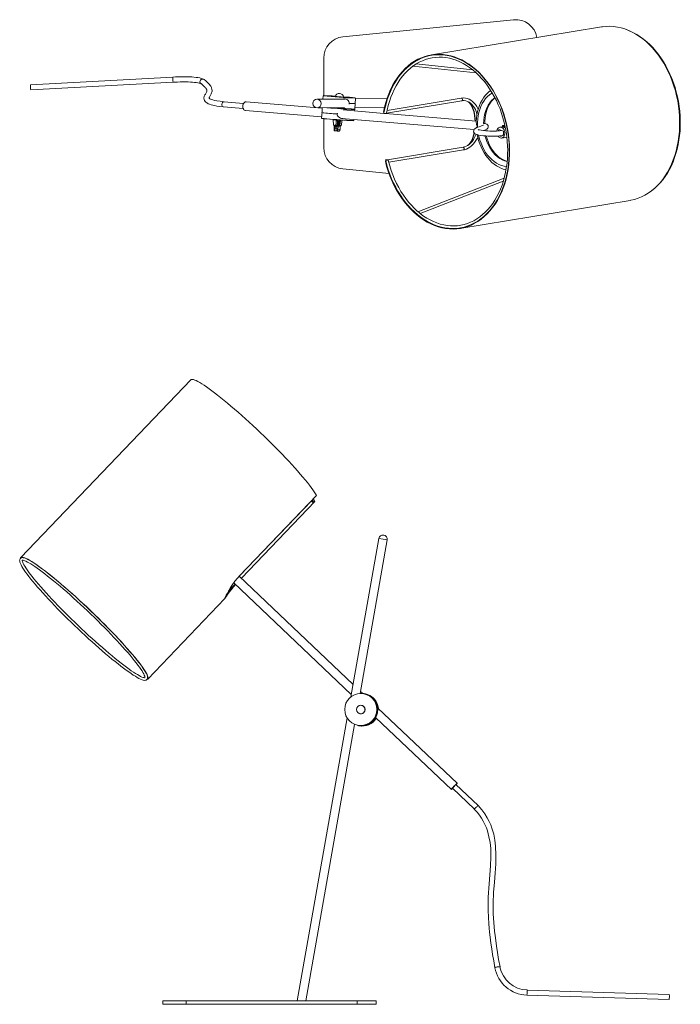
# Model space of a CAD drawing. Header units: millimetres. Extents: x -481 to 715, y -1256 to -103.
# Tile 1 of 2: x -481 to 293, y -1256 to -103. Entities that reach past the tile are written whole.
import ezdxf

# ---------------------------------------------------------------- set-up
doc = ezdxf.new("R2010")
doc.units = ezdxf.units.MM

msp = doc.modelspace()

# ---------------------------------------------------------------- linework, layer by layer
at = {"color": 7, "linetype": 'Continuous', "lineweight": 15}
for p, q in [((97.5, -103.2), (-102.5, -123.2)), ((200.3, -111.5), (1.1, -144.3)), ((-125, -148.1), (-125, -192)), ((-20.5, -157.4), (53.5, -165.3)), ((49.5, -161.9), (-16.6, -154.8)), ((-301.6, -170.3), (-468.3, -179.4)), ((-468, -185.4), (-301.3, -176.3)), ((-99.9, -196), (-132.9, -196.3)), ((-125.7, -192.2), (-126, -196.2)), ((-111.7, -193), (-111.7, -193)), ((-101.8, -193.7), (-101.8, -193.7)), ((-101.8, -193.7), (-101.8, -193.7)), ((-101.8, -193.7), (-101.8, -193.7)), ((-100.5, -195.9), (-101.1, -196)), ((-88.7, -207.9), (-87.8, -194.9)), ((-50.9, -195.6), (-87.9, -195.9)), ((36.2, -195), (-50.7, -209.4)), ((-242.4, -205.2), (-219.3, -207.1)), ((-218.8, -201.2), (-241.9, -199.2)), ((-126.7, -206.8), (-215.9, -199.4)), ((-132.8, -206.3), (-100.7, -206)), ((-126.7, -206.2), (-126.8, -208.4)), ((-120.7, -206.2), (-121.3, -206.2)), ((-95, -201.1), (-95.3, -202.1)), ((-88.6, -205.9), (-53.7, -205.6)), ((-51.3, -212.6), (36.7, -198.1)), ((-216.7, -209.4), (-127.4, -216.8)), ((-127.3, -215.4), (-127.6, -218.6)), ((-125, -219.1), (-125, -252.9)), ((-109.4, -213.6), (-109, -212.6)), ((-104, -218.7), (51.2, -231.6)), ((-54.4, -212.8), (-102.3, -208.8)), ((-88.9, -209.9), (-88.7, -208.3)), ((-54.9, -211.3), (-54.5, -211.3)), ((-54.5, -211.3), (-54.2, -211.3)), ((53.7, -221.8), (-52.6, -212.9)), ((-51.4, -212.7), (-51.3, -212.2)), ((-114.1, -220.1), (-113.6, -226.7)), ((-112.9, -230.9), (-112.7, -227.4)), ((-111.5, -220.2), (-112, -220.2)), ((-111.6, -226.8), (-111.7, -227.7)), ((-111.7, -227.7), (-111.2, -228.1)), ((-111.5, -220.2), (-111.1, -220.2)), ((-111.5, -227.9), (-111.5, -230)), ((-111.5, -230.1), (-111.5, -230)), ((-111.2, -226.9), (-110.6, -227)), ((-111.1, -220.2), (-111.1, -220.3)), ((-109.6, -230.3), (-109.8, -227.8)), ((-109, -222.6), (-109.6, -230.3)), ((-109.6, -230.3), (-109.6, -230.4)), ((-109, -220.5), (-106.4, -220.7)), ((-108.1, -228.7), (-109, -222.6)), ((-108.3, -231.5), (-108.1, -228.7)), ((-108.1, -222.1), (-107.5, -226.8)), ((-105.8, -228.2), (-107.9, -228)), ((-107.5, -226.8), (-106.4, -226.9)), ((-106.4, -226.9), (-106.9, -222.2)), ((-105.7, -228.6), (-106.3, -222.6)), ((-106.2, -220.7), (-106.1, -220.5)), ((-105.9, -231.7), (-105.7, -228.8)), ((-105.8, -227.2), (-105.7, -227.2)), ((-104.6, -227.3), (-103.2, -220.9)), ((-89.7, -221.2), (-89.6, -219.9)), ((62.2, -224.5), (62, -224.6)), ((84.2, -228.4), (81.4, -228.9)), ((84.3, -227.3), (84.1, -228.5)), ((85.3, -227.8), (87.3, -227.5)), ((86, -228), (85.3, -227.8)), ((87.4, -227.8), (86, -228)), ((-112.3, -233.1), (-110, -233.3)), ((-109.1, -233.6), (-106.8, -233.8)), ((-108.3, -231.5), (-105.9, -231.7)), ((64.2, -233.1), (64.1, -232.4)), ((80.1, -231.9), (85.4, -233.8)), ((83.5, -241.7), (89.5, -240.7)), ((38.2, -252.6), (-50.1, -267.2)), ((-48.8, -270.1), (38.7, -255.6)), ((-52.5, -268.8), (-52.8, -268.8)), ((-52.2, -268.8), (-52.5, -268.8)), ((-51, -267.3), (-49.9, -267.2)), ((-50.8, -267.3), (-51, -267.3)), ((-49.8, -267.2), (-50.8, -267.3)), ((-102.5, -277.7), (-48.5, -283.1)), ((86.3, -288.7), (-14.7, -328)), ((-11.9, -330.2), (85.3, -292.3)), ((34.6, -347.6), (233.9, -314.7)), ((-280.7, -524.9), (-479.9, -733.1)), ((-139.3, -666.5), (-223.9, -754.9)), ((-133.5, -660.3), (-222.8, -753.6)), ((-221.4, -757.2), (-135.5, -667.5)), ((-140.3, -667.4), (-140.2, -667.4)), ((-138.6, -667.7), (-137.6, -666.7)), ((-137.4, -666.8), (-138.5, -667.9)), ((-137.8, -668.3), (-137.8, -668.3)), ((-137.6, -666.7), (-137.4, -666.8)), ((-135.9, -667.1), (-135.5, -667.5)), ((-60.5, -710.7), (-93.2, -896.4)), ((-82.4, -892.3), (-50.6, -712.4)), ((-90.6, -881.6), (-223.9, -754.9)), ((-230.3, -762.6), (-92.7, -893.4)), ((-331.1, -875.5), (-240.6, -781)), ((-79.3, -892.3), (-81.9, -889.8)), ((-77, -892.7), (-77.9, -892.5)), ((-76.1, -892.9), (-77, -892.7)), ((-80.7, -906.2), (-80.7, -906.2)), ((-61.4, -909.2), (-61.3, -909.4)), ((31.4, -997.5), (-61.4, -909.3)), ((-97.6, -921), (-156, -1252.3)), ((-82.6, -916), (-82.6, -916)), ((-63.8, -920.9), (-63.8, -920.7)), ((-63.8, -920.8), (24.5, -1004.8)), ((-145.8, -1252.3), (-88.8, -928.6)), ((-85.3, -929.8), (-84.4, -930)), ((-84.4, -930), (-83.5, -930.1)), ((25.8, -1003.2), (51.6, -1027.8)), ((55.9, -1023.6), (29.9, -998.9)), ((75.6, -1213.4), (75.6, -1213.5)), ((279.8, -1244.8), (113.2, -1239.6)), ((-313.4, -1252.3), (-313.4, -1256.3)), ((-313.4, -1252.3), (-63.4, -1252.3)), ((-313.4, -1256.3), (-63.4, -1256.3)), ((-285.9, -1252.3), (-285.9, -1256.3)), ((-85.9, -1252.3), (-85.9, -1256.3)), ((-63.4, -1252.3), (-63.4, -1256.3)), ((113, -1245.6), (279.6, -1250.8)), ((279.7, -1250.8), (279.6, -1250.8))]:
    msp.add_line(p, q, dxfattribs=at)
at = {"color": 8, "linetype": 'Continuous', "lineweight": 15}
for p, q in [((-111.5, -230.1), (-109.6, -230.3)), ((55.2, -229.1), (55.2, -227.7)), ((-55.5, -711.6), (-60.5, -710.7)), ((-50.6, -712.4), (-55.5, -711.6)), ((113, -1245.5), (113, -1245.6))]:
    msp.add_line(p, q, dxfattribs=at)
at = {"color": 7, "linetype": 'Continuous', "lineweight": 15, "flags": 128}
for points in [[(233.9, -314.7), (234.8, -314.6), (239, -313.6), (243.2, -312.3), (247.3, -310.7), (251.2, -308.7), (255.1, -306.4), (258.8, -303.7), (262.4, -300.8), (265.8, -297.5), (269.1, -294), (272.1, -290.2), (275, -286.1), (277.7, -281.8), (280.2, -277.2), (282.4, -272.4), (284.5, -267.4), (286.3, -262.2), (287.8, -256.9), (289.1, -251.4), (290.2, -245.7), (291, -240), (291.6, -234.1), (291.9, -228.2), (291.9, -222.2), (291.7, -216.3), (291.3, -210.2), (290.5, -204.2), (289.6, -198.3), (288.3, -192.4), (286.9, -186.5), (285.2, -180.8), (283.2, -175.1), (281, -169.6), (278.6, -164.2), (276, -159.1), (273.2, -154), (270.2, -149.2), (267, -144.7), (263.7, -140.3), (260.1, -136.2), (256.5, -132.4), (252.7, -128.8), (248.8, -125.6), (244.7, -122.6), (240.6, -120), (236.4, -117.6), (232.1, -115.6), (227.8, -114), (223.4, -112.7), (219, -111.7), (214.6, -111.1), (210.2, -110.8), (205.9, -110.9), (201.5, -111.3), (200.3, -111.5)], [(292.6, -219), (292.5, -216), (292, -210.3), (291.4, -204.7), (290.5, -199.1), (289.4, -193.5), (288, -188), (286.5, -182.5), (284.7, -177.2), (282.7, -171.9), (280.6, -166.8), (278.2, -161.8), (275.7, -157), (272.9, -152.4), (270, -147.9), (267, -143.7), (263.8, -139.6), (260.4, -135.8), (256.9, -132.2), (253.3, -128.9), (249.6, -125.8), (245.8, -123.1), (241.9, -120.5), (237.9, -118.3), (233.8, -116.4), (229.7, -114.7), (227.6, -114)], [(-52.8, -268.8), (-51.3, -274.6), (-49.5, -280.4), (-47.4, -286), (-45.2, -291.5), (-42.7, -296.8), (-40, -301.9), (-37.1, -306.9), (-34, -311.6), (-30.8, -316.1), (-27.3, -320.4), (-23.7, -324.4), (-20, -328.1), (-16.1, -331.6), (-12.2, -334.7), (-8.1, -337.6), (-3.9, -340.1), (0.4, -342.3), (4.7, -344.1), (9, -345.7), (13.4, -346.9), (17.8, -347.7), (22.2, -348.2), (26.6, -348.3), (31, -348.1), (35.3, -347.5), (39.6, -346.5), (43.7, -345.2), (47.8, -343.6), (51.8, -341.6), (55.7, -339.3), (59.4, -336.7), (63, -333.8), (66.4, -330.5), (69.7, -327), (72.8, -323.2), (75.7, -319.1), (78.4, -314.7), (80.9, -310.2), (83.2, -305.4), (85.2, -300.4), (87, -295.2), (88.6, -289.8), (89.9, -284.3), (91, -278.6), (91.8, -272.9), (92.4, -267), (92.7, -261.1), (92.7, -255.1), (92.5, -249.1), (92, -243.1), (91.3, -237), (90.3, -231.1), (89.1, -225.1), (87.6, -219.3), (85.9, -213.5), (83.9, -207.8), (81.8, -202.3), (79.4, -196.9), (76.7, -191.7), (73.9, -186.7), (70.9, -181.9), (67.7, -177.3), (64.3, -173), (60.8, -168.9), (57.1, -165.1), (53.3, -161.5), (49.3, -158.2), (45.3, -155.3), (41.1, -152.7), (36.9, -150.3), (32.6, -148.4), (28.3, -146.7), (23.9, -145.4), (19.5, -144.5), (15.1, -143.9), (10.7, -143.6), (6.3, -143.7), (2, -144.2), (-2.3, -145), (-6.5, -146.2), (-10.6, -147.7), (-14.7, -149.5), (-18.6, -151.7), (-22.4, -154.2), (-26, -157.1), (-29.5, -160.2), (-32.8, -163.6), (-36, -167.4), (-38.9, -171.4), (-41.7, -175.6), (-44.3, -180.1), (-46.6, -184.8), (-48.7, -189.8), (-50.6, -194.9), (-52.3, -200.2), (-53.7, -205.7), (-54.9, -211.3)], [(-52.5, -268.8), (-50.9, -274.6), (-49.1, -280.3), (-47.1, -285.9), (-44.8, -291.4), (-42.3, -296.6), (-39.7, -301.8), (-36.8, -306.7), (-33.7, -311.4), (-30.5, -315.9), (-27, -320.1), (-23.5, -324.1), (-19.7, -327.8), (-15.9, -331.2), (-11.9, -334.3), (-7.9, -337.2), (-3.7, -339.7), (0.5, -341.8), (4.8, -343.7), (9.1, -345.2), (13.5, -346.4), (17.9, -347.2), (22.3, -347.7), (26.6, -347.8), (31, -347.6), (35.3, -347), (39.5, -346), (43.7, -344.7), (47.7, -343.1), (51.7, -341.2), (55.5, -338.9), (59.2, -336.3), (62.8, -333.3), (66.2, -330.1), (69.5, -326.6), (72.6, -322.8), (75.4, -318.7), (78.1, -314.4), (80.6, -309.8), (82.9, -305.1), (84.9, -300.1), (86.7, -294.9), (88.2, -289.6), (89.6, -284.1), (90.6, -278.5), (91.4, -272.7), (92, -266.9), (92.3, -261), (92.4, -255.1), (92.2, -249.1), (91.7, -243.1), (91, -237.1), (90, -231.1), (88.8, -225.2), (87.3, -219.4), (85.6, -213.7), (83.6, -208), (81.5, -202.5), (79.1, -197.2), (76.5, -192), (73.7, -187), (70.7, -182.3), (67.5, -177.7), (64.1, -173.4), (60.6, -169.3), (56.9, -165.5), (53.1, -161.9), (49.2, -158.7), (45.2, -155.8), (41.1, -153.1), (36.9, -150.8), (32.6, -148.9), (28.3, -147.2), (23.9, -145.9), (19.5, -145), (15.1, -144.4), (10.8, -144.1), (6.4, -144.2), (2.1, -144.7), (-2.1, -145.5), (-6.3, -146.6), (-10.4, -148.1), (-14.4, -150), (-18.3, -152.1), (-22.1, -154.6), (-25.7, -157.4), (-29.2, -160.6), (-32.5, -164), (-35.7, -167.7), (-38.6, -171.6), (-41.4, -175.9), (-43.9, -180.3), (-46.3, -185), (-48.4, -189.9), (-50.3, -195), (-51.9, -200.3), (-53.3, -205.8), (-54.5, -211.3)], [(1.4, -144.8), (-2.5, -145.6), (-6.4, -146.8), (-10.3, -148.2), (-14.1, -150), (-17.8, -152.1), (-21.4, -154.4), (-24.8, -157.1), (-28.2, -160), (-31.4, -163.1), (-34.4, -166.6), (-37.2, -170.2), (-39.9, -174.1), (-42.4, -178.3), (-44.8, -182.6), (-46.9, -187.2), (-48.8, -191.9), (-50.5, -196.7), (-52, -201.8), (-53.3, -207), (-54.4, -212.2), (-54.4, -212.8)], [(-20.2, -157.3), (-20, -157.1), (-16.6, -154.8), (-13, -152.8), (-9.3, -151.1), (-5.6, -149.6), (-1.7, -148.5), (2.2, -147.7), (6.2, -147.2), (10.2, -147), (14.2, -147.1), (18.2, -147.5), (22.3, -148.3), (26.3, -149.3), (30.3, -150.7), (34.3, -152.4), (38.2, -154.3), (42.1, -156.6), (45.9, -159.1), (49.6, -161.9), (53.2, -164.9), (56.7, -168.3), (60, -171.8), (63.3, -175.6), (66.4, -179.7), (69.3, -183.9), (72.1, -188.3), (74.7, -192.9), (77.2, -197.7), (79.4, -202.7), (81.5, -207.7), (83.3, -212.9), (85, -218.2), (86.4, -223.6), (87.7, -229.1), (88.7, -234.6), (89.5, -240.1), (90, -245.7), (90.4, -251), (90.4, -251.9)], [(-51.3, -212.2), (-50.7, -208.9), (-49.5, -203.8), (-48, -198.9), (-46.4, -194), (-44.6, -189.4), (-42.5, -184.9), (-40.3, -180.6), (-37.9, -176.6), (-35.3, -172.7), (-32.6, -169.1), (-29.7, -165.7), (-26.6, -162.6), (-23.4, -159.7), (-20.2, -157.3)], [(-265.1, -173.3), (-265.7, -172.9), (-266.9, -172.3), (-268.5, -171.8), (-270.2, -171.3), (-272.3, -171), (-274.5, -170.7), (-277, -170.4), (-279.6, -170.2), (-282.5, -170.1), (-285.4, -170), (-288.6, -170), (-291.8, -170), (-295.1, -170), (-298.5, -170.2), (-301.6, -170.3)], [(-301.3, -176.3), (-299.5, -176.2), (-296.2, -176.1), (-293, -176), (-289.8, -176), (-286.8, -176), (-283.9, -176), (-281.1, -176.1), (-278.6, -176.3), (-276.3, -176.5), (-274.3, -176.7), (-272.5, -177), (-271, -177.3), (-269.9, -177.6), (-269.2, -177.8), (-268.8, -178), (-268.7, -178.1)], [(-268.7, -178), (-267.3, -179.2), (-266, -180.3), (-265, -181.2), (-264.2, -182), (-263.6, -182.6), (-263.1, -183.2), (-262.8, -183.7), (-262.5, -184.1), (-262.3, -184.4), (-262.1, -184.7), (-262, -185), (-261.9, -185.4), (-261.8, -185.9), (-261.8, -186.4), (-262, -187), (-262.3, -187.8), (-262.8, -188.7), (-263.2, -189.4), (-263.6, -190.2), (-264.1, -191), (-264.5, -191.9), (-264.8, -192.8), (-265, -193.6), (-265.2, -194.3), (-265.2, -194.9), (-265.2, -195.4), (-265.1, -196), (-264.9, -196.7), (-264.5, -197.8), (-263.8, -198.9), (-262.9, -199.8), (-262, -200.5), (-261.1, -201), (-260.2, -201.5), (-258.8, -202.1), (-256.7, -202.8), (-254.9, -203.3), (-252.7, -203.7), (-250, -204.2), (-246.6, -204.7), (-242.3, -205.2)], [(-241.7, -199.3), (-246.4, -198.7), (-250, -198.2), (-252.9, -197.6), (-255, -197.1), (-256.5, -196.6), (-257.6, -196.1), (-258.4, -195.7), (-258.8, -195.4), (-259, -195.2), (-259.1, -195.2), (-259.2, -195.1), (-259.2, -195), (-259.2, -194.9), (-259.2, -194.8), (-259.2, -194.7), (-259.2, -194.4), (-259, -194.1), (-258.8, -193.7), (-258.5, -193.2), (-258.1, -192.4), (-257.6, -191.6), (-257.2, -190.9), (-256.7, -189.8), (-256.3, -188.8), (-256, -187.9), (-255.8, -187), (-255.8, -186), (-255.9, -185), (-256.1, -183.9), (-256.3, -183.2), (-256.5, -182.6), (-256.9, -181.9), (-257.3, -181), (-258, -180.1), (-258.8, -178.9), (-260, -177.7), (-261.4, -176.3), (-263.1, -174.9), (-265, -173.3)], [(-87.8, -194.9), (-87.8, -194.9), (-88.1, -194.9)], [(55.9, -208.2), (55.5, -207.1), (54.2, -204.7), (52.7, -202.5), (51, -200.5), (49.2, -198.8), (47.3, -197.4), (45.3, -196.3), (43.2, -195.5), (41.1, -195), (38.9, -194.8), (36.8, -194.9), (36.2, -195)], [(70.6, -185.9), (68.8, -187.2), (66.5, -189.4), (64.3, -191.8), (62.3, -194.5), (60.5, -197.4), (58.8, -200.5), (57.4, -203.8), (56.2, -207.2), (55.2, -210.8), (54.5, -214.6), (53.9, -218.4), (53.6, -222.3), (53.6, -223.8)], [(63.6, -224.8), (63.7, -221.9), (64, -218.5), (64.5, -215.2), (65.2, -212), (66.2, -208.9), (67.3, -206.1), (68.6, -203.4), (70, -200.9), (71.6, -198.7), (73.3, -196.7), (75.2, -194.9), (75.6, -194.6)], [(-242.3, -199.3), (-242.4, -199.3), (-243.1, -199.6), (-243.7, -200.2), (-244.1, -201.1), (-244.3, -202.1), (-244.3, -203.1), (-244, -204), (-243.5, -204.7), (-242.9, -205.1), (-242.4, -205.2)], [(-242.3, -199.3), (-242.3, -199.3), (-241.9, -199.3)], [(-215.9, -199.4), (-216, -199.4), (-217, -199.5), (-217.9, -200.1), (-218.6, -200.9), (-219.2, -202), (-219.6, -203.3), (-219.8, -204.6), (-219.7, -205.9), (-219.3, -207.2), (-218.7, -208.2), (-218, -208.9), (-217.1, -209.3), (-216.7, -209.4)], [(36.7, -198.1), (37.7, -197.9), (39.6, -197.9), (41.6, -198.2), (43.5, -198.8), (45.3, -199.8), (47, -201), (48.6, -202.5), (50.1, -204.2), (51.5, -206.2), (52.7, -208.4), (53.7, -210.8), (54.5, -213.4), (54.6, -213.7)], [(44.3, -199.3), (45.7, -200.5), (47.7, -203.2), (49.4, -206.7), (50.8, -210.6), (51.7, -215.1), (52.2, -219.7), (52.3, -221.6)], [(45.1, -199.7), (46, -200.5), (48.1, -203.2), (49.8, -206.7), (51.1, -210.6), (52.1, -215.2), (52.6, -219.7), (52.7, -221.7)], [(-121.5, -219.4), (-123.3, -219.2), (-124.7, -219.1), (-125.9, -219), (-126.7, -218.9), (-127.2, -218.8), (-127.4, -218.8), (-127.2, -218.8), (-126.6, -218.8), (-126, -218.8)], [(-102.6, -218.8), (-103.5, -218.8), (-105.5, -218.3), (-107.5, -217), (-108.7, -215.6), (-109.3, -214.4), (-109.4, -213.6)], [(-88.9, -208.1), (-88.9, -208.1), (-89.2, -208.1)], [(-89, -207.9), (-88.7, -207.9), (-88.7, -207.9)], [(-54.4, -212.8), (-54.5, -212.8), (-54.3, -212.9), (-54.1, -212.9), (-53.7, -213), (-53.2, -213), (-52.6, -212.9), (-52.1, -212.9), (-51.8, -212.9), (-51.5, -212.8), (-51.4, -212.8), (-51.4, -212.7)], [(258.9, -303.5), (259.4, -303.2), (262.8, -300.4), (266.1, -297.4), (269.2, -294.1), (272.1, -290.5), (274.9, -286.8), (277.5, -282.7), (279.9, -278.5), (282.2, -274.1), (284.2, -269.5), (286, -264.7), (287.6, -259.7), (289, -254.6), (290.2, -249.4), (291.1, -244), (291.9, -238.6), (292.4, -233.1), (292.6, -227.5), (292.7, -221.9), (292.6, -219)], [(-110.3, -220.4), (-111.6, -220.3), (-112.8, -220.2), (-113.6, -220.2), (-114, -220.1), (-114.1, -220.1), (-113.8, -220.1), (-113, -220.1), (-112, -220.2)], [(-112.9, -230.9), (-112.8, -231.5), (-112.8, -232.1), (-112.7, -232.5), (-112.6, -232.9), (-112.5, -233.1), (-112.3, -233.1), (-112.2, -233.1), (-112, -232.9), (-111.9, -232.5), (-111.8, -232.1), (-111.6, -231.5), (-111.5, -230.9), (-111.5, -230.1)], [(-112.6, -226.8), (-112.6, -226.9), (-112.7, -227.4)], [(-110.6, -227), (-110.6, -226.9), (-110.4, -223), (-110.2, -220.6)], [(-110.3, -220.4), (-109.6, -220.5), (-109, -220.5)], [(-110.2, -220.6), (-110.2, -220.5), (-110.3, -220.4)], [(-109.6, -230.4), (-109.6, -231.1), (-109.6, -231.8), (-109.5, -232.4), (-109.4, -232.9), (-109.3, -233.2), (-109.2, -233.5), (-109.1, -233.6), (-108.9, -233.6), (-108.8, -233.4), (-108.7, -233.1), (-108.5, -232.7), (-108.4, -232.1), (-108.3, -231.5)], [(-109, -220.5), (-108.3, -221.5), (-108.1, -222.1)], [(-106.9, -222.2), (-106.8, -221.2), (-106.4, -220.7)], [(-106.4, -220.7), (-106, -220.7), (-105.2, -220.8)], [(-106.3, -222.6), (-106.3, -222.5), (-106.3, -222.4)], [(-106.1, -220.6), (-105.7, -220.6), (-104.6, -220.7), (-103.7, -220.8), (-103.3, -220.8), (-103.2, -220.9), (-103.5, -220.9), (-104.2, -220.8), (-105.2, -220.8)], [(-105.2, -220.8), (-105.3, -220.9), (-105.3, -220.9)], [(62.2, -226.8), (62.1, -226.7), (61.8, -226.8), (60.8, -227.2), (59.1, -227.8), (57, -228.4), (55.2, -229.1), (53.8, -229.7), (52.7, -230.2), (52, -230.8), (51.3, -231.5), (50.7, -232.7), (50.6, -234.4), (51.2, -235.8), (52.2, -236.6), (53.3, -237.2), (54.8, -237.7), (56.7, -238.2), (59.2, -238.6), (62.1, -239), (64.9, -239.2), (67.5, -239.4), (69.6, -239.5), (71.2, -239.5), (73.1, -239.6), (75.3, -239.5), (76.8, -239.5), (78.1, -239.5), (79.3, -239.4), (80.9, -239.3), (82.8, -239), (84.8, -238.8)], [(63, -224.7), (63, -224.6), (62.5, -224.5), (62.2, -224.5)], [(62.5, -233), (63, -232.8), (64.5, -232.2), (65.9, -231.5), (66.6, -230.9), (67.3, -230.1), (67.7, -229.1), (67.7, -228), (67.5, -227.1), (67, -226.4), (66.6, -226), (66, -225.5), (64.9, -225.1), (63.1, -224.7), (62.5, -224.6)], [(81.7, -241.5), (82.8, -241.8), (83.9, -241.6), (84.9, -241.2), (85.8, -240.4), (86.5, -239.3), (86.9, -238), (87.2, -236.6), (87.1, -235.1), (86.9, -233.7), (86.4, -232.3), (85.6, -231), (84.7, -230), (83.7, -229.3), (82.7, -228.9), (81.6, -228.9), (80.5, -229.2), (79.6, -229.8), (78.8, -230.7), (78.2, -231.9), (77.8, -233.3), (77.8, -233.4)], [(87.2, -226.9), (87.2, -226.9), (86.1, -226.9), (85.2, -226.9), (84.6, -227), (84.3, -227.3), (84.3, -227.5), (84.8, -227.8), (85.5, -228.1), (86.5, -228.3), (87.5, -228.5)], [(-109.5, -232.5), (-109.6, -232.7), (-109.7, -233), (-109.9, -233.2), (-110, -233.3), (-110, -233.3)], [(53.4, -237.3), (52.9, -238.8), (51.7, -241.2), (50.4, -243.5), (48.9, -245.6), (47.3, -247.4), (45.6, -249), (43.8, -250.4), (42, -251.4), (40.1, -252.2), (38.2, -252.6)], [(38.7, -255.6), (39.9, -255.4), (42.1, -254.7), (44.2, -253.7), (46.2, -252.4), (48.2, -250.9), (50, -249), (51.7, -246.9), (53.3, -244.6), (54.7, -242.1), (55.4, -240.6)], [(51.1, -235.6), (50.5, -238.3), (49.1, -242.4), (47.3, -246), (45, -249.2), (43.5, -250.6)], [(51.4, -235.9), (50.9, -238.3), (49.5, -242.4), (47.6, -246), (45.3, -249.2), (45.2, -249.3)], [(54.8, -237.8), (55.5, -240.8), (56.5, -244.7), (57.8, -248.4), (59.3, -252), (60.9, -255.5), (62.8, -258.9), (64.9, -262), (67.1, -265), (69.5, -267.7), (72.1, -270.2), (74.7, -272.4), (77.5, -274.3), (80.4, -276), (83.4, -277.3), (86.4, -278.4), (88.5, -278.9)], [(83.1, -232.9), (82.5, -233), (80.9, -233.2), (79.2, -233.4), (77.5, -233.5), (74.6, -233.6), (71.9, -233.5), (69.7, -233.5), (67.4, -233.4), (64.8, -233.2), (62, -232.9), (59.4, -232.6), (57.5, -232.2), (56.3, -232), (55.8, -231.8), (55.8, -231.9)], [(89.9, -269), (89.6, -268.9), (87.2, -268.1), (84.8, -267), (82.5, -265.6), (80.2, -264), (78, -262.1), (75.9, -259.9), (74, -257.5), (72.1, -254.9), (70.4, -252.1), (68.9, -249.1), (67.5, -245.9), (66.4, -242.7), (65.4, -239.3), (65.4, -239.2)], [(79.4, -233.3), (79.6, -232.8), (80.1, -231.9)], [(85.4, -233.8), (85.7, -235), (85.7, -236.3), (85.5, -237.5), (84.9, -238.6), (84.2, -239.3), (83.4, -239.7), (82.4, -239.7), (81.5, -239.4), (81.2, -239.2)], [(90.4, -251.9), (90.5, -254.8), (90.4, -260.3), (90.2, -265.8), (89.7, -271.2), (88.9, -276.6), (88, -281.8), (86.8, -286.9), (85.5, -291.9), (83.9, -296.8), (82.1, -301.5), (80.1, -306), (77.9, -310.3), (75.5, -314.4), (73, -318.3), (70.2, -321.9), (67.3, -325.4), (64.3, -328.5), (61.1, -331.4), (57.8, -334.1), (54.4, -336.5), (50.8, -338.5), (47.1, -340.3), (43.4, -341.8), (39.6, -343), (35.7, -343.9), (31.7, -344.4), (27.7, -344.7), (23.7, -344.6), (19.6, -344.2), (15.6, -343.5), (11.5, -342.5), (7.5, -341.2), (3.6, -339.6), (-0.4, -337.7), (-4.2, -335.5), (-8, -333.1), (-11.8, -330.3), (-13.7, -328.7)], [(-49.8, -267.2), (-49.6, -267.2), (-49.5, -267.3), (-49.5, -267.3), (-49.7, -267.4), (-50, -267.4), (-50.4, -267.5), (-50.9, -267.5), (-51.4, -267.5), (-51.8, -267.5), (-52.2, -267.5), (-52.5, -267.4), (-52.5, -267.4), (-52.4, -267.3), (-52.2, -267.2), (-51.8, -267.2), (-51.3, -267.1), (-50.8, -267.1), (-50.3, -267.1), (-49.9, -267.2)], [(-52.5, -267.4), (-52.4, -268), (-51, -273.5), (-49.3, -278.9), (-47.4, -284.2), (-45.4, -289.4), (-43.1, -294.4), (-40.7, -299.3), (-38, -304), (-35.2, -308.6), (-32.2, -313), (-29.1, -317.1), (-25.8, -321), (-22.4, -324.8), (-18.8, -328.2), (-15.2, -331.4), (-11.4, -334.4), (-7.5, -337), (-3.6, -339.4), (0.4, -341.5), (4.5, -343.3), (8.6, -344.8), (12.8, -346), (16.9, -346.9), (21.1, -347.4), (25.2, -347.7), (29.4, -347.6), (33.5, -347.2), (35.2, -346.9)], [(-49, -269.1), (-49, -269), (-49.5, -267.3)], [(-13.7, -328.7), (-15.4, -327.3), (-18.9, -324), (-22.3, -320.5), (-25.5, -316.7), (-28.7, -312.7), (-31.6, -308.5), (-34.5, -304.2), (-37.1, -299.6), (-39.6, -294.8), (-41.9, -289.9), (-44, -284.9), (-45.9, -279.7), (-47.6, -274.4), (-49, -269.1)], [(89.5, -273.1), (89.5, -273.1), (89.3, -275.1)], [(-280.7, -524.9), (-280.4, -524.7), (-279.7, -524.5), (-278.7, -524.5), (-277.5, -524.7), (-276, -525.2), (-274.3, -525.9), (-272.3, -526.9), (-270.1, -528.1), (-267.7, -529.6), (-265.1, -531.3), (-262.3, -533.2), (-259.3, -535.3), (-256.1, -537.7), (-252.7, -540.2), (-249.2, -543), (-245.5, -545.9), (-241.7, -549), (-237.7, -552.2), (-233.7, -555.7), (-229.5, -559.2), (-225.3, -562.9), (-221, -566.7), (-216.6, -570.6), (-212.3, -574.6), (-207.9, -578.6), (-203.5, -582.8), (-199.1, -586.9), (-194.7, -591.1), (-190.4, -595.3), (-186.1, -599.6), (-181.9, -603.8), (-177.7, -608), (-173.7, -612.1), (-169.8, -616.2), (-166, -620.2), (-162.4, -624.1), (-158.9, -628), (-155.6, -631.7), (-152.4, -635.3), (-149.4, -638.8), (-146.7, -642.1), (-144.1, -645.3), (-141.8, -648.2), (-139.6, -651.1), (-137.8, -653.7), (-136.1, -656.1), (-134.7, -658.3), (-133.5, -660.3)], [(-139.2, -666.5), (-139.2, -666.4), (-139.1, -666.4), (-139.1, -666.5), (-139, -666.7), (-138.9, -667.2), (-138.7, -667.6), (-138.6, -667.7)], [(-138.6, -667.7), (-138.8, -667.4), (-138.9, -666.9), (-138.9, -666.5), (-138.7, -666.1), (-138.4, -665.7), (-138, -665.4), (-137.5, -665.3), (-137, -665.4), (-136.6, -665.6), (-136.2, -666), (-135.9, -666.5), (-135.8, -667), (-136, -667.5), (-136.2, -667.9), (-136.6, -668.2), (-137.1, -668.4), (-137.6, -668.3), (-138.1, -668.2), (-138.5, -667.9)], [(-137, -665.4), (-137.4, -665.3), (-138, -665)], [(-480.9, -735.4), (-481.1, -736.1), (-481, -737.1), (-480.8, -738.4), (-480.2, -740), (-479.4, -741.7), (-478.4, -743.6), (-477.2, -745.6), (-475.7, -747.8), (-474.1, -750.2), (-472.2, -752.7), (-470.2, -755.4), (-467.9, -758.3), (-465.5, -761.3), (-462.9, -764.4), (-460.1, -767.7), (-457.2, -771), (-454.1, -774.5), (-450.8, -778.1), (-447.4, -781.7), (-443.9, -785.5), (-440.3, -789.3), (-436.6, -793.1), (-432.8, -797), (-428.9, -800.9), (-424.9, -804.9), (-420.9, -808.8), (-416.8, -812.7), (-412.7, -816.7), (-408.6, -820.5), (-404.5, -824.4), (-400.4, -828.1), (-396.3, -831.8), (-392.3, -835.5), (-388.3, -839), (-384.3, -842.4), (-380.5, -845.8), (-376.7, -849), (-373, -852), (-369.4, -854.9), (-365.9, -857.7), (-362.6, -860.3), (-359.4, -862.8), (-356.3, -865), (-353.4, -867.1), (-350.6, -869), (-348, -870.7), (-345.6, -872.2), (-343.4, -873.5), (-341.4, -874.6), (-339.5, -875.5), (-337.8, -876.2), (-336.3, -876.7), (-334.9, -876.9), (-333.8, -876.8), (-332.9, -876.5), (-332.2, -876), (-331.6, -875.2), (-331.3, -874.4), (-331.3, -873.4), (-331.4, -872.3), (-331.8, -870.8), (-331.9, -870.7)], [(-474.5, -733.9), (-475.4, -733.6), (-476.8, -733.3), (-478.1, -733.2), (-479, -733.4), (-479.8, -733.8), (-480.5, -734.5), (-480.9, -735.4)], [(-480.3, -734.1), (-480.1, -733.4), (-479.6, -732.9), (-478.9, -732.7), (-477.9, -732.6), (-476.7, -732.9), (-475.2, -733.4), (-473.5, -734.1), (-471.6, -735.1), (-469.4, -736.3), (-467, -737.7), (-464.4, -739.4), (-461.6, -741.3), (-458.6, -743.4), (-455.4, -745.8), (-452.1, -748.3), (-448.5, -751), (-444.9, -753.9), (-441.1, -757), (-437.1, -760.2), (-433.1, -763.6), (-429, -767.2), (-424.8, -770.8), (-420.5, -774.6), (-416.1, -778.5), (-411.8, -782.5), (-407.4, -786.5), (-403, -790.6), (-398.6, -794.8), (-394.3, -799), (-389.9, -803.2), (-385.7, -807.4), (-381.5, -811.6), (-377.3, -815.7), (-373.3, -819.9), (-369.4, -824), (-365.6, -828), (-362, -831.9), (-358.5, -835.7), (-355.1, -839.5), (-352, -843.1), (-349, -846.6), (-346.2, -849.9), (-343.6, -853.1), (-341.3, -856.1), (-339.1, -858.9), (-337.2, -861.5), (-335.5, -864), (-334.1, -866.2), (-332.9, -868.2), (-331.9, -870), (-331.2, -871.6), (-330.8, -872.9), (-330.6, -874), (-330.7, -874.9), (-330.7, -874.9)], [(-479.5, -733.5), (-479.1, -733.2), (-478.3, -733), (-477.3, -733), (-476, -733.3), (-474.5, -733.9), (-472.7, -734.7), (-470.7, -735.7), (-468.5, -737), (-466.1, -738.5), (-463.4, -740.2), (-460.6, -742.1), (-457.6, -744.3), (-454.3, -746.6), (-451, -749.2), (-447.4, -752), (-443.7, -754.9), (-439.9, -758), (-436, -761.3), (-431.9, -764.7), (-427.8, -768.2), (-423.6, -771.9), (-419.3, -775.7), (-415, -779.6), (-410.7, -783.6), (-406.3, -787.6), (-401.9, -791.7)], [(-478, -736.2), (-478, -736.2), (-478.1, -736.3), (-478, -736.3), (-477.7, -736.2), (-477.1, -736.3), (-476.2, -736.5), (-475.1, -736.9), (-473.7, -737.5), (-472.1, -738.3), (-470.2, -739.3), (-468.1, -740.5), (-465.8, -742), (-463.3, -743.6), (-460.6, -745.5), (-457.8, -747.5), (-454.8, -749.8), (-451.6, -752.2), (-448.3, -754.8), (-444.8, -757.5), (-441.3, -760.4), (-437.6, -763.4), (-433.8, -766.6), (-430, -769.9), (-426, -773.3), (-422.1, -776.8), (-418, -780.5), (-414, -784.2), (-409.9, -787.9), (-405.8, -791.7), (-401.7, -795.6), (-397.6, -799.5), (-393.6, -803.4), (-389.6, -807.3), (-385.6, -811.3), (-381.7, -815.2), (-377.9, -819), (-374.2, -822.9), (-370.6, -826.7), (-367.1, -830.4), (-363.8, -834), (-360.5, -837.6), (-357.5, -841), (-354.5, -844.4), (-351.8, -847.6), (-349.2, -850.7), (-346.8, -853.6), (-344.6, -856.4), (-342.6, -859), (-340.8, -861.5), (-339.2, -863.8), (-337.8, -865.8), (-336.7, -867.7), (-335.8, -869.4), (-335.1, -870.8), (-334.6, -872), (-334.3, -872.9), (-334.3, -873.6), (-334.3, -873.8), (-334.3, -873.9), (-334.3, -873.8), (-334.4, -873.9), (-334.9, -873.9), (-335.6, -873.7), (-336.6, -873.4), (-337.9, -873), (-339.4, -872.3), (-341.1, -871.4), (-343.1, -870.2), (-345.3, -868.9), (-347.7, -867.4), (-350.3, -865.6), (-353, -863.7), (-356, -861.5), (-359.1, -859.2), (-362.3, -856.7), (-365.7, -854.1), (-369.2, -851.3), (-372.8, -848.3), (-376.5, -845.2), (-380.3, -841.9), (-384.2, -838.6), (-388.2, -835.1), (-392.2, -831.6), (-396.2, -827.9), (-400.3, -824.2), (-404.4, -820.4), (-408.5, -816.5), (-412.6, -812.7), (-416.6, -808.8), (-420.7, -804.8), (-424.7, -800.9), (-428.6, -797), (-432.4, -793.1), (-436.2, -789.2), (-439.8, -785.4), (-443.4, -781.7), (-446.8, -778), (-450.1, -774.4), (-453.3, -770.9), (-456.3, -767.5), (-459.1, -764.2), (-461.8, -761), (-464.3, -758), (-466.6, -755.2), (-468.7, -752.4), (-470.6, -749.9), (-472.3, -747.5), (-473.8, -745.3), (-475.1, -743.3), (-476.1, -741.6), (-476.9, -740), (-477.5, -738.7), (-477.9, -737.6), (-478.1, -736.8), (-478.1, -736.4), (-478, -736.2)], [(-222.8, -753.6), (-226, -757.1), (-229, -760.9), (-231.7, -764.5), (-234.1, -768.2), (-236.1, -771.6), (-237.8, -774.7), (-239.1, -777.3), (-240.1, -779.3), (-240.6, -780.5), (-240.8, -781.1), (-240.7, -781.1)], [(-240.6, -781), (-240.5, -780.9), (-239.9, -780), (-238.9, -778.5), (-237.5, -776.4), (-235.6, -773.8), (-233.3, -770.7), (-230.7, -767.4), (-228.3, -764.5)], [(-401.9, -791.7), (-397.6, -795.8), (-393.2, -800), (-388.9, -804.2), (-384.7, -808.4), (-380.5, -812.6), (-376.5, -816.7), (-372.5, -820.8), (-368.6, -824.9), (-364.9, -828.8), (-361.3, -832.7), (-357.9, -836.5), (-354.6, -840.2), (-351.5, -843.8), (-348.6, -847.2), (-345.8, -850.5), (-343.3, -853.6), (-341, -856.5), (-338.9, -859.3), (-337.1, -861.9), (-335.5, -864.2), (-334.1, -866.4), (-333, -868.4), (-332.1, -870.1), (-331.5, -871.6), (-331.1, -872.9), (-331, -873.9), (-331.1, -874.7), (-331.4, -875.2)], [(-77.7, -892.5), (-79.7, -892.3), (-82.3, -892.3)], [(-61.4, -909.4), (-61.4, -909.3), (-61.4, -909.2)], [(26, -1003.5), (26, -1003.5), (25.3, -1004.2), (24.8, -1004.6), (24.5, -1004.8), (24.5, -1004.7), (24.8, -1004.3), (25.2, -1003.7), (25.9, -1002.9), (26.7, -1002), (27.6, -1001), (28.6, -1000), (29.5, -999.1), (30.3, -998.4), (30.9, -997.9), (31.2, -997.6), (31.4, -997.5), (31.3, -997.8), (30.9, -998.2), (30.3, -998.9), (30.2, -999.1)], [(26, -1003.4), (25.7, -1003.7), (25.3, -1004), (25.2, -1004), (25.3, -1003.8), (25.6, -1003.4), (26.2, -1002.7), (26.9, -1001.9), (27.7, -1001.1), (28.5, -1000.2), (29.3, -999.5), (29.9, -998.8), (30.4, -998.4), (30.7, -998.2), (30.7, -998.3), (30.5, -998.7), (30.1, -999.1)], [(54, -1025.2), (53.9, -1025.3), (53.2, -1026), (52.6, -1026.7), (52, -1027.2), (51.7, -1027.6), (51.6, -1027.8), (51.6, -1027.8)], [(54, -1025.2), (54, -1025.2), (54.7, -1024.6), (55.3, -1024), (55.7, -1023.7), (55.9, -1023.6), (55.9, -1023.6)], [(81.5, -1212.4), (79.9, -1203.8), (78.6, -1195.6), (77.4, -1188.2), (76.5, -1181.5), (75.7, -1175.7), (75.2, -1170.8), (74.2, -1160.7), (73.6, -1150.3), (73.4, -1137.9), (73.9, -1125.5), (74.9, -1113.1), (75.8, -1102.6), (76.5, -1092), (76.8, -1081.5), (76.4, -1071.1), (75.5, -1064.1), (74.1, -1057.1), (72, -1050), (70.6, -1046.3), (68.8, -1042.3), (66.5, -1038), (63.7, -1033.4), (60.2, -1028.6), (55.8, -1023.5)], [(51.4, -1027.6), (54.7, -1031.4), (57.5, -1035), (59.8, -1038.4), (61.8, -1041.7), (63.9, -1045.9), (65.5, -1049.7), (66.8, -1053.2), (68.6, -1060), (69.9, -1066.9), (70.6, -1073.7), (70.8, -1084), (70.4, -1094.3), (69.6, -1104.7), (68.7, -1115.1), (67.6, -1130.7), (67.5, -1146.5), (68.3, -1162), (68.8, -1167), (69.3, -1172), (69.9, -1177.8), (70.9, -1184.9), (71.8, -1191.2), (72.9, -1198.2), (74.2, -1205.6), (75.6, -1213.5)]]:
    msp.add_lwpolyline(points, dxfattribs=at)
at = {"color": 8, "linetype": 'Continuous', "lineweight": 15, "flags": 128}
for points in [[(-88.3, -194.7), (-88, -194.7), (-88, -194.7)], [(36.7, -198.1), (36.9, -198), (37.3, -197.7), (37.5, -197.2), (37.6, -196.6), (37.5, -196), (37.2, -195.5), (36.8, -195.2), (36.4, -195), (36.2, -195)], [(55.2, -227.7), (55.2, -223.6), (55.4, -219.6), (56, -215.6), (56.8, -211.8), (57.9, -208.1), (59.2, -204.7), (60.8, -201.4), (62.6, -198.4), (64.6, -195.6), (66.9, -193.2), (69.3, -191.1), (71.8, -189.3), (72.5, -188.9)], [(62.2, -224.5), (62.4, -220.6), (62.9, -216.8), (63.7, -213.1), (64.8, -209.6), (66.1, -206.3), (67.7, -203.3), (69.5, -200.5), (71.5, -197.9), (73.7, -195.8), (75.5, -194.4)], [(-119, -206.2), (-118.6, -206.2), (-116.4, -206.4), (-114.1, -206.5), (-111.6, -206.7), (-109.1, -206.9), (-106.6, -207.1), (-104, -207.2), (-101.5, -207.4), (-99.2, -207.6), (-97, -207.7), (-95, -207.8), (-93.2, -207.9), (-91.7, -208), (-90.5, -208), (-89.7, -208.1), (-89.1, -208.1), (-88.9, -208.1), (-88.9, -208)], [(-105.3, -220.9), (-105.8, -224.7), (-106, -225.7)], [(89.3, -275.1), (86.3, -274.6), (83.3, -273.8), (80.3, -272.6), (77.4, -271.1), (74.6, -269.2), (71.9, -267), (69.4, -264.4), (67, -261.6), (64.7, -258.5), (62.7, -255.2), (60.9, -251.6), (59.3, -247.9), (57.9, -244.1), (56.8, -240.1), (56.4, -238.2)], [(89.9, -269.2), (89.7, -269.1), (86.8, -268.3), (84, -267.1), (81.2, -265.5), (78.6, -263.6), (76, -261.3), (73.6, -258.7), (71.4, -255.9), (69.4, -252.7), (67.6, -249.4), (66.1, -245.9), (64.8, -242.2), (63.9, -239.2)], [(38.2, -252.6), (38.4, -252.6), (38.9, -252.8), (39.2, -253.1), (39.5, -253.6), (39.6, -254.2), (39.5, -254.8), (39.3, -255.3), (39, -255.6), (38.7, -255.6)], [(-68.5, -896.7), (-67.6, -897.5), (-67.3, -897.9)], [(81.5, -1212.4), (81.3, -1212.3), (80.9, -1212.3), (80.1, -1212.3), (79.2, -1212.4), (78.2, -1212.6), (77.2, -1212.8), (76.4, -1213), (75.8, -1213.3), (75.6, -1213.4)]]:
    msp.add_lwpolyline(points, dxfattribs=at)
at = {"color": 7, "linetype": 'Continuous', "lineweight": 15}
for radius in [18.8, 5]:
    msp.add_circle((-81.6, -911.1), radius, dxfattribs=at)
for centre, radius, start, end in [((100, -128.1), 25, 9.5409, 95.7106), ((-100, -148.1), 25, 95.7106, 180), ((-436.7, -180.7), 31.7, 177.6855, 188.5603), ((-64.9, 397.5), 592.9, 264.1133, 267.7584), ((-129, -393.6), 201.6, 85.0638, 89.0049), ((-106.8, -194.5), 5.13, 8.6876, 163.3216), ((-95.6, -35.4), 158.4, 264.1412, 267.7306), ((-95.6, -35.4), 158.4, 264.1412, 267.7306), ((-114.8, -421.2), 228.1, 83.2415, 86.7238), ((-100.6, -201.4), 5.58, 3.4203, 103.1487), ((-132.8, -201.3), 5, 90.4752, 270.4752), ((-66.7, 387.7), 596.4, 264.8027, 267.8838), ((-54, 570.6), 779.5, 265.2172, 267.4115), ((-57.6, 508.9), 717.4, 265.2748, 267.494), ((-88.2, -116.5), 84.9, 265.4272, 269.9748), ((-89.4, -145.2), 56.2, 264.2659, 271.1361), ((-117.8, -152.1), 67.2, 261.6434, 266.7058), ((-242.2, -201.8), 115.7, 353.2427, 354.858), ((100.8, -218), 227.9, 177.6787, 178.5347), ((-84.2, 196.9), 411.2, 264.0279, 266.4894), ((-67.6, 374.8), 596.4, 264.8027, 267.8838), ((-64.2, 427.2), 649.1, 264.9355, 267.7362), ((-109.6, -196.6), 30.3, 262.4401, 266.9546), ((-112.1, -227.4), 0.597, 26.5291, 79.7464), ((-108.3, -200.1), 27.7, 263.0874, 266.8324), ((-108.5, -205.4), 22.9, 263.1465, 266.7492), ((-110.8, -227.9), 0.977, 11.1703, 80.068), ((-111.7, -222.8), 2.7, 5.0132, 57.671), ((-108.2, -222.9), 0.817, 81.9107, 157.2647), ((-106.9, -228.7), 1.27, 146.7542, 177.4382), ((-99.3, -230.8), 9.06, 154.0045, 162.1215), ((-110.7, -229.8), 5.21, 18.6343, 34.2151), ((-106.9, -228.7), 1.26, 354.1594, 25.0067), ((-104.9, -219.3), 7.96, 264.1619, 272.0608), ((61.4, -223), 7.79, 185.7663, 217.5268), ((59.8, -231.5), 6, 140.8162, 160.4411), ((88.2, -218.5), 10.7, 248.069, 253.0887), ((96.7, -199.7), 31.3, 248.2268, 253.552), ((-108.8, -231.8), 2.84, 315.1122, 1.4627), ((83.8, -236.4), 5.49, 213.0034, 247.9736), ((-100, -252.9), 25, 180, 264.2894), ((-137.3, -666.8), 1.52, 223.1263, 250.9876), ((-55.6, -711.6), 5, 350.0003, 170.0003), ((-125.3, -853.6), 136.7, 139.124, 147.2646), ((-451.4, -548.5), 310.1, 313.9189, 315.9313), ((-332.2, -874.5), 1.52, 275.2611, 344.0308), ((-81.7, -911.1), 19, 258.9554, 78.7271), ((-81.2, -911.2), 19, 258.9544, 78.728), ((-80.8, -911.3), 19, 258.9554, 78.7271), ((-80.7, -911.3), 19, 258.975, 44.9355), ((-80.7, -911.2), 18.9, 50.1114, 78.8375), ((-80.2, -911.4), 19, 6.6069, 78.8018), ((-79.8, -911.4), 18.9, 46.448, 78.8377), ((-79.8, -911.5), 19, 5.0439, 46.4362), ((-81.6, -911.1), 5, 258.9446, 78.7379), ((-80.3, -911.5), 19, 258.8815, 330.0278), ((-80.3, -911.5), 19, 258.8851, 330.0242), ((-79.8, -911.5), 19, 258.887, 329.5057), ((114.1, -1206.4), 39.2, 190.4199, 268.3079), ((114.1, -1206.4), 33.2, 190.4454, 268.3427), ((257.1, -1247.2), 22.8, 350.9236, 5.947)]:
    msp.add_arc(centre, radius, start, end, dxfattribs=at)
at = {"color": 8, "linetype": 'Continuous', "lineweight": 15}
for centre, radius, start, end in [((-270, -171.6), 31.7, 177.6894, 188.5564), ((-266.9, -175.7), 3, 52.8475, 230.9103), ((-65.3, 391.3), 586.5, 264.1126, 267.7588), ((-132.9, -201.3), 5, 271.0979, 89.8525), ((-106.8, -222.8), 0.585, 12.8879, 94.3296), ((-104.6, -222.4), 1.68, 117.0574, 179.7491), ((90.5, -1241.9), 22.8, 350.9214, 5.9511)]:
    msp.add_arc(centre, radius, start, end, dxfattribs=at)

doc.saveas('drawing.dxf')
